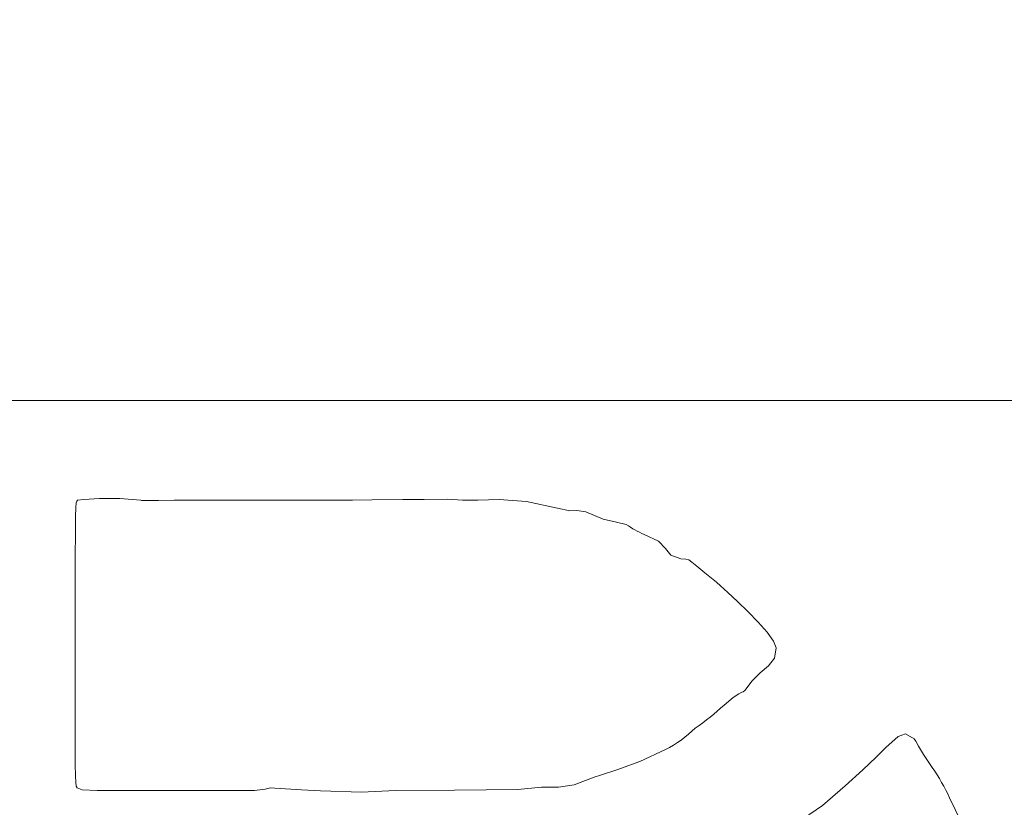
# Model space of a CAD drawing. Header units: millimetres. Extents: x -285 to 176, y -252 to 158.
# Tile 236 of 256: x 13.03 to 22.09, y 64.42 to 71.66. Entities that reach past the tile are written whole.
import ezdxf

# ---------------------------------------------------------------- set-up
doc = ezdxf.new("R2010")
doc.units = ezdxf.units.MM
doc.header["$MEASUREMENT"] = 0
doc.layers.add('Layer 1', color=7, linetype='Continuous')

msp = doc.modelspace()

# ---------------------------------------------------------------- linework, layer by layer
at = {"layer": 'Layer 1', "color": 1, "lineweight": 9}
msp.add_open_spline([(25.7509, 82.7633), (25.7509, 82.7633), (27.8852, 84.8976), (27.8852, 84.8976), (27.8852, 84.8976), (27.8852, 84.8976), (34.9583, 77.8244), (34.9583, 77.8244), (34.9583, 77.8244), (34.9583, 77.8244), (32.824, 75.6936), (32.824, 75.6936), (32.824, 75.6936), (32.824, 75.6936), (42.1833, 66.3344), (42.1833, 66.3344), (42.1833, 66.3344), (42.1833, 66.3344), (44.2505, 68.4017), (44.2505, 68.4017), (44.2505, 68.4017), (44.2505, 68.4017), (51.3202, 61.3285), (51.3202, 61.3285), (51.3202, 61.3285), (51.3202, 61.3285), (49.2529, 59.2613), (49.2529, 59.2613), (49.2529, 59.2613), (49.2529, 59.2613), (57.4973, 51.0203), (57.4973, 51.0203), (57.4973, 51.0203), (57.4973, 51.0203), (49.2918, 42.8147), (49.2918, 42.8147), (49.2918, 42.8147), (49.2918, 42.8147), (51.3202, 40.7828), (51.3202, 40.7828), (51.3202, 40.7828), (51.3202, 40.7828), (44.2505, 33.7096), (44.2505, 33.7096), (44.2505, 33.7096), (44.2505, 33.7096), (42.2185, 35.7416), (42.2185, 35.7416), (42.2185, 35.7416), (42.2185, 35.7416), (32.8593, 26.3824), (32.8593, 26.3824), (32.8593, 26.3824), (32.8593, 26.3824), (34.9583, 24.2869), (34.9583, 24.2869), (34.9583, 24.2869), (34.9583, 24.2869), (27.8852, 17.2137), (27.8852, 17.2137), (27.8852, 17.2137), (27.8852, 17.2137), (25.7897, 19.3127), (25.7897, 19.3127), (25.7897, 19.3127), (25.7897, 19.3127), (24.308, 17.831), (24.308, 17.831), (24.308, 17.831), (24.308, 17.831), (22.5017, 16.5505), (22.5017, 16.5505), (22.5017, 16.5505), (22.5017, 16.5505), (-21.5072, 16.5505), (-21.5072, 16.5505), (-21.5072, 16.5505), (-21.5072, 16.5505), (-21.8036, 16.5505), (-21.8036, 16.5505), (-21.8036, 16.5505), (-21.8036, 16.5505), (-51.2041, 16.5505), (-51.2041, 16.5505), (-51.2041, 16.5505), (-51.2041, 16.5505), (-51.2041, 27.7088), (-51.2041, 27.7088), (-51.2041, 27.7088), (-51.2041, 27.7088), (-54.0933, 27.7088), (-54.0933, 27.7088), (-54.0933, 27.7088), (-54.0933, 27.7088), (-54.0933, 43.0088), (-54.0933, 43.0088), (-54.0933, 43.0088), (-54.0933, 43.0088), (-51.2041, 43.0088), (-51.2041, 43.0088), (-51.2041, 43.0088), (-51.2041, 43.0088), (-51.2041, 59.0919), (-51.2041, 59.0919), (-51.2041, 59.0919), (-51.2041, 59.0919), (-54.0933, 59.0919), (-54.0933, 59.0919), (-54.0933, 59.0919), (-54.0933, 59.0919), (-54.0933, 74.3919), (-54.0933, 74.3919), (-54.0933, 74.3919), (-54.0933, 74.3919), (-51.2039, 74.3919), (-51.2039, 74.3919), (-51.2039, 74.3919), (-51.2039, 74.3919), (-51.2039, 85.5502), (-51.2039, 85.5502), (-51.2039, 85.5502), (-51.2039, 85.5502), (-21.5355, 85.5502), (-21.5355, 85.5502), (-21.5355, 85.5502), (-21.5355, 85.5502), (22.5017, 85.5502), (22.5017, 85.5502), (22.5017, 85.5502), (22.5017, 85.5502), (24.2127, 84.305), (24.2127, 84.305), (24.2127, 84.305), (24.2127, 84.305), (25.7509, 82.7633), (25.7509, 82.7633)], degree=3, knots=[0, 0, 0, 0, 0.028571, 0.028571, 0.028571, 0.028571, 0.057143, 0.057143, 0.057143, 0.057143, 0.085714, 0.085714, 0.085714, 0.085714, 0.114286, 0.114286, 0.114286, 0.114286, 0.142857, 0.142857, 0.142857, 0.142857, 0.171429, 0.171429, 0.171429, 0.171429, 0.2, 0.2, 0.2, 0.2, 0.228571, 0.228571, 0.228571, 0.228571, 0.257143, 0.257143, 0.257143, 0.257143, 0.285714, 0.285714, 0.285714, 0.285714, 0.314286, 0.314286, 0.314286, 0.314286, 0.342857, 0.342857, 0.342857, 0.342857, 0.371429, 0.371429, 0.371429, 0.371429, 0.4, 0.4, 0.4, 0.4, 0.428571, 0.428571, 0.428571, 0.428571, 0.457143, 0.457143, 0.457143, 0.457143, 0.485714, 0.485714, 0.485714, 0.485714, 0.514286, 0.514286, 0.514286, 0.514286, 0.542857, 0.542857, 0.542857, 0.542857, 0.571429, 0.571429, 0.571429, 0.571429, 0.6, 0.6, 0.6, 0.6, 0.628571, 0.628571, 0.628571, 0.628571, 0.657143, 0.657143, 0.657143, 0.657143, 0.685714, 0.685714, 0.685714, 0.685714, 0.714286, 0.714286, 0.714286, 0.714286, 0.742857, 0.742857, 0.742857, 0.742857, 0.771429, 0.771429, 0.771429, 0.771429, 0.8, 0.8, 0.8, 0.8, 0.828571, 0.828571, 0.828571, 0.828571, 0.857143, 0.857143, 0.857143, 0.857143, 0.885714, 0.885714, 0.885714, 0.885714, 0.914286, 0.914286, 0.914286, 0.914286, 0.942857, 0.942857, 0.942857, 0.942857, 1, 1, 1, 1], dxfattribs=at)
at = {"layer": 'Layer 1', "color": 3, "lineweight": 9}
for points, knots in [([(3.8364, 68.1618), (3.8364, 68.1618), (3.72, 68.1636), (3.72, 68.1636), (3.72, 68.1636), (3.72, 68.1636), (3.6248, 68.1631), (3.6248, 68.1631), (3.6248, 68.1631), (3.6248, 68.1631), (3.5507, 68.1514), (3.5507, 68.1514), (3.5507, 68.1514), (3.5507, 68.1514), (3.4977, 68.1195), (3.4977, 68.1195), (3.4977, 68.1195), (3.4977, 68.1195), (3.4659, 68.0983), (3.4659, 68.0983), (3.4659, 68.0983), (3.4659, 68.0983), (3.4685, 67.0839), (3.4685, 67.0839), (3.4685, 67.0839), (3.4685, 67.0839), (3.4711, 66.1348), (3.4711, 66.1348), (3.4711, 66.1348), (3.4711, 66.1348), (3.4735, 65.251), (3.4735, 65.251), (3.4735, 65.251), (3.4735, 65.251), (3.4759, 64.4325), (3.4759, 64.4325), (3.4759, 64.4325), (3.4759, 64.4325), (3.4782, 63.6794), (3.4782, 63.6794), (3.4782, 63.6794), (3.4782, 63.6794), (3.4804, 62.9917), (3.4804, 62.9917), (3.4804, 62.9917), (3.4804, 62.9917), (3.4825, 62.3693), (3.4825, 62.3693), (3.4825, 62.3693), (3.4825, 62.3693), (3.4845, 61.8122), (3.4845, 61.8122), (3.4845, 61.8122), (3.4845, 61.8122), (3.4864, 61.3205), (3.4864, 61.3205), (3.4864, 61.3205), (3.4864, 61.3205), (3.4883, 60.8942), (3.4883, 60.8942), (3.4883, 60.8942), (3.4883, 60.8942), (3.4901, 60.5333), (3.4901, 60.5333), (3.4901, 60.5333), (3.4901, 60.5333), (3.4918, 60.2377), (3.4918, 60.2377), (3.4918, 60.2377), (3.4918, 60.2377), (3.4934, 60.0075), (3.4934, 60.0075), (3.4934, 60.0075), (3.4934, 60.0075), (3.4949, 59.8427), (3.4949, 59.8427), (3.4949, 59.8427), (3.4949, 59.8427), (3.4964, 59.7433), (3.4964, 59.7433), (3.4964, 59.7433), (3.4964, 59.7433), (3.4977, 59.7092), (3.4977, 59.7092), (3.4977, 59.7092), (3.4977, 59.7092), (3.5295, 59.6775), (3.5295, 59.6775), (3.5295, 59.6775), (3.5295, 59.6775), (14.1022, 59.6775), (14.1022, 59.6775), (14.1022, 59.6775), (14.1022, 59.6775), (14.1538, 59.6843), (14.1538, 59.6843), (14.1538, 59.6843), (14.1538, 59.6843), (14.2216, 59.69), (14.2216, 59.69), (14.2216, 59.69), (14.2216, 59.69), (14.3283, 59.6948), (14.3283, 59.6948), (14.3283, 59.6948), (14.3283, 59.6948), (14.4963, 59.6988), (14.4963, 59.6988), (14.4963, 59.6988), (14.4963, 59.6988), (14.6104, 59.7005), (14.6104, 59.7005), (14.6104, 59.7005), (14.6104, 59.7005), (14.7483, 59.7021), (14.7483, 59.7021), (14.7483, 59.7021), (14.7483, 59.7021), (14.9128, 59.7034), (14.9128, 59.7034), (14.9128, 59.7034), (14.9128, 59.7034), (15.1068, 59.7046), (15.1068, 59.7046), (15.1068, 59.7046), (15.1068, 59.7046), (15.333, 59.7056), (15.333, 59.7056), (15.333, 59.7056), (15.333, 59.7056), (15.5943, 59.7065), (15.5943, 59.7065), (15.5943, 59.7065), (15.5943, 59.7065), (15.8935, 59.7073), (15.8935, 59.7073), (15.8935, 59.7073), (15.8935, 59.7073), (16.2334, 59.7079), (16.2334, 59.7079), (16.2334, 59.7079), (16.2334, 59.7079), (16.6169, 59.7084), (16.6169, 59.7084), (16.6169, 59.7084), (16.6169, 59.7084), (17.0468, 59.7089), (17.0468, 59.7089), (17.0468, 59.7089), (17.0468, 59.7089), (17.5258, 59.7092), (17.5258, 59.7092), (17.5258, 59.7092), (17.5258, 59.7092), (18.0568, 59.7094), (18.0568, 59.7094), (18.0568, 59.7094), (18.0568, 59.7094), (18.6426, 59.7096), (18.6426, 59.7096), (18.6426, 59.7096), (18.6426, 59.7096), (19.2861, 59.7097), (19.2861, 59.7097), (19.2861, 59.7097), (19.2861, 59.7097), (19.9901, 59.7097), (19.9901, 59.7097), (19.9901, 59.7097), (19.9901, 59.7097), (20.7573, 59.7097), (20.7573, 59.7097), (20.7573, 59.7097), (20.7573, 59.7097), (21.5906, 59.7097), (21.5906, 59.7097), (21.5906, 59.7097), (21.5906, 59.7097), (22.4929, 59.7096), (22.4929, 59.7096), (22.4929, 59.7096), (22.4929, 59.7096), (23.4668, 59.7095), (23.4668, 59.7095), (23.4668, 59.7095), (23.4668, 59.7095), (24.5154, 59.7095), (24.5154, 59.7095), (24.5154, 59.7095), (24.5154, 59.7095), (25.6413, 59.7094), (25.6413, 59.7094), (25.6413, 59.7094), (25.6413, 59.7094), (26.8474, 59.7093), (26.8474, 59.7093), (26.8474, 59.7093), (26.8474, 59.7093), (28.1366, 59.7092), (28.1366, 59.7092), (28.1366, 59.7092), (28.1366, 59.7092), (29.5115, 59.7092), (29.5115, 59.7092), (29.5115, 59.7092), (29.5115, 59.7092), (29.8546, 59.7103), (29.8546, 59.7103), (29.8546, 59.7103), (29.8546, 59.7103), (30.2528, 59.7175), (30.2528, 59.7175), (30.2528, 59.7175), (30.2528, 59.7175), (30.7007, 59.7364), (30.7007, 59.7364), (30.7007, 59.7364), (30.7007, 59.7364), (31.1925, 59.7727), (31.1925, 59.7727), (31.1925, 59.7727), (31.1925, 59.7727), (31.7227, 59.8322), (31.7227, 59.8322), (31.7227, 59.8322), (31.7227, 59.8322), (32.2857, 59.9206), (32.2857, 59.9206), (32.2857, 59.9206), (32.2857, 59.9206), (32.8758, 60.0435), (32.8758, 60.0435), (32.8758, 60.0435), (32.8758, 60.0435), (33.4873, 60.2067), (33.4873, 60.2067), (33.4873, 60.2067), (33.4873, 60.2067), (33.7741, 60.2997), (33.7741, 60.2997), (33.7741, 60.2997), (33.7741, 60.2997), (34.1084, 60.4215), (34.1084, 60.4215), (34.1084, 60.4215), (34.1084, 60.4215), (34.4786, 60.5705), (34.4786, 60.5705), (34.4786, 60.5705), (34.4786, 60.5705), (34.8733, 60.7451), (34.8733, 60.7451), (34.8733, 60.7451), (34.8733, 60.7451), (35.6905, 61.1646), (35.6905, 61.1646), (35.6905, 61.1646), (35.6905, 61.1646), (36.4683, 61.6671), (36.4683, 61.6671), (36.4683, 61.6671), (36.8846, 61.9877), (37.2772, 62.3379), (37.6431, 62.7149), (37.6431, 62.7149), (37.6431, 62.7149), (37.9879, 63.0909), (37.9879, 63.0909), (37.9879, 63.0909), (37.9879, 63.0909), (38.2979, 63.4795), (38.2979, 63.4795), (38.2979, 63.4795), (38.2979, 63.4795), (38.4229, 63.6544), (38.4229, 63.6544), (38.4229, 63.6544), (38.4229, 63.6544), (38.5187, 63.8033), (38.5187, 63.8033), (38.5187, 63.8033), (38.5187, 63.8033), (38.5785, 63.9167), (38.5785, 63.9167), (38.5785, 63.9167), (38.5785, 63.9167), (38.5955, 63.9849), (38.5955, 63.9849), (38.5955, 63.9849), (38.5955, 63.9849), (38.5715, 64.0229), (38.5715, 64.0229), (38.5715, 64.0229), (38.5715, 64.0229), (38.5107, 64.1061), (38.5107, 64.1061), (38.5107, 64.1061), (38.5107, 64.1061), (38.4219, 64.2236), (38.4219, 64.2236), (38.4219, 64.2236), (38.4219, 64.2236), (38.3138, 64.3646), (38.3138, 64.3646), (38.3138, 64.3646), (38.3138, 64.3646), (38.0752, 64.674), (38.0752, 64.674), (38.0752, 64.674), (38.0752, 64.674), (37.8653, 64.948), (37.8653, 64.948), (37.8653, 64.948), (37.8653, 64.948), (37.8448, 64.971), (37.8448, 64.971), (37.8448, 64.971), (37.8448, 64.971), (37.7911, 65.0305), (37.7911, 65.0305), (37.7911, 65.0305), (37.7911, 65.0305), (37.708, 65.1198), (37.708, 65.1198), (37.708, 65.1198), (37.708, 65.1198), (37.5994, 65.2324), (37.5994, 65.2324), (37.5994, 65.2324), (37.5994, 65.2324), (37.3211, 65.5011), (37.3211, 65.5011), (37.3211, 65.5011), (37.3211, 65.5011), (36.9869, 65.7841), (36.9869, 65.7841), (36.9869, 65.7841), (36.9869, 65.7841), (36.9702, 65.8039), (36.9702, 65.8039), (36.9702, 65.8039), (36.9702, 65.8039), (36.9209, 65.8579), (36.9209, 65.8579), (36.9209, 65.8579), (36.9209, 65.8579), (36.821, 65.95), (36.821, 65.95), (36.821, 65.95), (36.821, 65.95), (36.6522, 66.0839), (36.6522, 66.0839), (36.6522, 66.0839), (36.6522, 66.0839), (36.5363, 66.1678), (36.5363, 66.1678), (36.5363, 66.1678), (36.5363, 66.1678), (36.3963, 66.2635), (36.3963, 66.2635), (36.3963, 66.2635), (36.3963, 66.2635), (36.2299, 66.3716), (36.2299, 66.3716), (36.2299, 66.3716), (36.2299, 66.3716), (36.0349, 66.4925), (36.0349, 66.4925), (36.0349, 66.4925), (36.0349, 66.4925), (35.809, 66.6267), (35.809, 66.6267), (35.809, 66.6267), (35.809, 66.6267), (35.55, 66.7747), (35.55, 66.7747), (35.55, 66.7747), (35.55, 66.7747), (35.2555, 66.937), (35.2555, 66.937), (35.2555, 66.937), (35.2555, 66.937), (34.9232, 67.114), (34.9232, 67.114), (34.9232, 67.114), (34.9232, 67.114), (34.6914, 67.2236), (34.6914, 67.2236), (34.6914, 67.2236), (34.6914, 67.2236), (34.389, 67.3462), (34.389, 67.3462), (34.389, 67.3462), (34.389, 67.3462), (34.0379, 67.4745), (34.0379, 67.4745), (34.0379, 67.4745), (34.0379, 67.4745), (33.6602, 67.6009), (33.6602, 67.6009), (33.6602, 67.6009), (33.6602, 67.6009), (33.2779, 67.718), (33.2779, 67.718), (33.2779, 67.718), (33.2779, 67.718), (32.913, 67.8185), (32.913, 67.8185), (32.913, 67.8185), (32.913, 67.8185), (32.5874, 67.8948), (32.5874, 67.8948), (32.5874, 67.8948), (32.5874, 67.8948), (32.3231, 67.9395), (32.3231, 67.9395), (32.3231, 67.9395), (32.3231, 67.9395), (32.1374, 67.9636), (32.1374, 67.9636), (32.1374, 67.9636), (32.1374, 67.9636), (31.9853, 67.9866), (31.9853, 67.9866), (31.9853, 67.9866), (31.9853, 67.9866), (31.8592, 68.0085), (31.8592, 68.0085), (31.8592, 68.0085), (31.8592, 68.0085), (31.7517, 68.0293), (31.7517, 68.0293), (31.7517, 68.0293), (31.7517, 68.0293), (31.5618, 68.0672), (31.5618, 68.0672), (31.5618, 68.0672), (31.5618, 68.0672), (31.3552, 68.0996), (31.3552, 68.0996), (31.3552, 68.0996), (31.3552, 68.0996), (31.2268, 68.1136), (31.2268, 68.1136), (31.2268, 68.1136), (31.2268, 68.1136), (31.0714, 68.1259), (31.0714, 68.1259), (31.0714, 68.1259), (31.0714, 68.1259), (30.8816, 68.1365), (30.8816, 68.1365), (30.8816, 68.1365), (30.8816, 68.1365), (30.6499, 68.1454), (30.6499, 68.1454), (30.6499, 68.1454), (30.6499, 68.1454), (30.3686, 68.1525), (30.3686, 68.1525), (30.3686, 68.1525), (30.3686, 68.1525), (30.0301, 68.1576), (30.0301, 68.1576), (30.0301, 68.1576), (30.0301, 68.1576), (29.6271, 68.1607), (29.6271, 68.1607), (29.6271, 68.1607), (29.6271, 68.1607), (29.1517, 68.1618), (29.1517, 68.1618), (29.1517, 68.1618), (29.1517, 68.1618), (3.8364, 68.1618), (3.8364, 68.1618)], [0, 0, 0, 0, 0.008333, 0.008333, 0.008333, 0.008333, 0.016667, 0.016667, 0.016667, 0.016667, 0.025, 0.025, 0.025, 0.025, 0.033333, 0.033333, 0.033333, 0.033333, 0.041667, 0.041667, 0.041667, 0.041667, 0.05, 0.05, 0.05, 0.05, 0.058333, 0.058333, 0.058333, 0.058333, 0.066667, 0.066667, 0.066667, 0.066667, 0.075, 0.075, 0.075, 0.075, 0.083333, 0.083333, 0.083333, 0.083333, 0.091667, 0.091667, 0.091667, 0.091667, 0.1, 0.1, 0.1, 0.1, 0.108333, 0.108333, 0.108333, 0.108333, 0.116667, 0.116667, 0.116667, 0.116667, 0.125, 0.125, 0.125, 0.125, 0.133333, 0.133333, 0.133333, 0.133333, 0.141667, 0.141667, 0.141667, 0.141667, 0.15, 0.15, 0.15, 0.15, 0.158333, 0.158333, 0.158333, 0.158333, 0.166667, 0.166667, 0.166667, 0.166667, 0.175, 0.175, 0.175, 0.175, 0.183333, 0.183333, 0.183333, 0.183333, 0.191667, 0.191667, 0.191667, 0.191667, 0.2, 0.2, 0.2, 0.2, 0.208333, 0.208333, 0.208333, 0.208333, 0.216667, 0.216667, 0.216667, 0.216667, 0.225, 0.225, 0.225, 0.225, 0.233333, 0.233333, 0.233333, 0.233333, 0.241667, 0.241667, 0.241667, 0.241667, 0.25, 0.25, 0.25, 0.25, 0.258333, 0.258333, 0.258333, 0.258333, 0.266667, 0.266667, 0.266667, 0.266667, 0.275, 0.275, 0.275, 0.275, 0.283333, 0.283333, 0.283333, 0.283333, 0.291667, 0.291667, 0.291667, 0.291667, 0.3, 0.3, 0.3, 0.3, 0.308333, 0.308333, 0.308333, 0.308333, 0.316667, 0.316667, 0.316667, 0.316667, 0.325, 0.325, 0.325, 0.325, 0.333333, 0.333333, 0.333333, 0.333333, 0.341667, 0.341667, 0.341667, 0.341667, 0.35, 0.35, 0.35, 0.35, 0.358333, 0.358333, 0.358333, 0.358333, 0.366667, 0.366667, 0.366667, 0.366667, 0.375, 0.375, 0.375, 0.375, 0.383333, 0.383333, 0.383333, 0.383333, 0.391667, 0.391667, 0.391667, 0.391667, 0.4, 0.4, 0.4, 0.4, 0.408333, 0.408333, 0.408333, 0.408333, 0.416667, 0.416667, 0.416667, 0.416667, 0.425, 0.425, 0.425, 0.425, 0.433333, 0.433333, 0.433333, 0.433333, 0.441667, 0.441667, 0.441667, 0.441667, 0.45, 0.45, 0.45, 0.45, 0.458333, 0.458333, 0.458333, 0.458333, 0.466667, 0.466667, 0.466667, 0.466667, 0.475, 0.475, 0.475, 0.475, 0.483333, 0.483333, 0.483333, 0.483333, 0.491667, 0.491667, 0.491667, 0.491667, 0.5, 0.5, 0.5, 0.5, 0.508333, 0.508333, 0.508333, 0.508333, 0.516667, 0.516667, 0.516667, 0.516667, 0.525, 0.525, 0.525, 0.525, 0.533333, 0.533333, 0.533333, 0.533333, 0.541667, 0.541667, 0.541667, 0.541667, 0.55, 0.55, 0.55, 0.55, 0.558333, 0.558333, 0.558333, 0.558333, 0.566667, 0.566667, 0.566667, 0.566667, 0.575, 0.575, 0.575, 0.575, 0.583333, 0.583333, 0.583333, 0.583333, 0.591667, 0.591667, 0.591667, 0.591667, 0.6, 0.6, 0.6, 0.6, 0.608333, 0.608333, 0.608333, 0.608333, 0.616667, 0.616667, 0.616667, 0.616667, 0.625, 0.625, 0.625, 0.625, 0.633333, 0.633333, 0.633333, 0.633333, 0.641667, 0.641667, 0.641667, 0.641667, 0.65, 0.65, 0.65, 0.65, 0.658333, 0.658333, 0.658333, 0.658333, 0.666667, 0.666667, 0.666667, 0.666667, 0.675, 0.675, 0.675, 0.675, 0.683333, 0.683333, 0.683333, 0.683333, 0.691667, 0.691667, 0.691667, 0.691667, 0.7, 0.7, 0.7, 0.7, 0.708333, 0.708333, 0.708333, 0.708333, 0.716667, 0.716667, 0.716667, 0.716667, 0.725, 0.725, 0.725, 0.725, 0.733333, 0.733333, 0.733333, 0.733333, 0.741667, 0.741667, 0.741667, 0.741667, 0.75, 0.75, 0.75, 0.75, 0.758333, 0.758333, 0.758333, 0.758333, 0.766667, 0.766667, 0.766667, 0.766667, 0.775, 0.775, 0.775, 0.775, 0.783333, 0.783333, 0.783333, 0.783333, 0.791667, 0.791667, 0.791667, 0.791667, 0.8, 0.8, 0.8, 0.8, 0.808333, 0.808333, 0.808333, 0.808333, 0.816667, 0.816667, 0.816667, 0.816667, 0.825, 0.825, 0.825, 0.825, 0.833333, 0.833333, 0.833333, 0.833333, 0.841667, 0.841667, 0.841667, 0.841667, 0.85, 0.85, 0.85, 0.85, 0.858333, 0.858333, 0.858333, 0.858333, 0.866667, 0.866667, 0.866667, 0.866667, 0.875, 0.875, 0.875, 0.875, 0.883333, 0.883333, 0.883333, 0.883333, 0.891667, 0.891667, 0.891667, 0.891667, 0.9, 0.9, 0.9, 0.9, 0.908333, 0.908333, 0.908333, 0.908333, 0.916667, 0.916667, 0.916667, 0.916667, 0.925, 0.925, 0.925, 0.925, 0.933333, 0.933333, 0.933333, 0.933333, 0.941667, 0.941667, 0.941667, 0.941667, 0.95, 0.95, 0.95, 0.95, 0.958333, 0.958333, 0.958333, 0.958333, 0.966667, 0.966667, 0.966667, 0.966667, 0.975, 0.975, 0.975, 0.975, 0.983333, 0.983333, 0.983333, 0.983333, 1, 1, 1, 1]), ([(17.6158, 64.5846), (17.6158, 64.5846), (17.0347, 64.5767), (17.0347, 64.5767), (17.0347, 64.5767), (17.0347, 64.5767), (16.4905, 64.574), (16.4905, 64.574), (16.4905, 64.574), (16.4905, 64.574), (16.1783, 64.5591), (16.1783, 64.5591), (16.1783, 64.5591), (16.1783, 64.5591), (15.8004, 64.5705), (15.8004, 64.5705), (15.8004, 64.5705), (15.8004, 64.5705), (15.6253, 64.5804), (15.6253, 64.5804), (15.6253, 64.5804), (15.6253, 64.5804), (15.4799, 64.5899), (15.4799, 64.5899), (15.4799, 64.5899), (15.4799, 64.5899), (15.3799, 64.5968), (15.3799, 64.5968), (15.3799, 64.5968), (15.3799, 64.5968), (15.3404, 64.5987), (15.3404, 64.5987), (15.3404, 64.5987), (15.277, 64.5826), (15.2118, 64.5743), (15.1463, 64.574), (15.1463, 64.574), (15.1463, 64.574), (14.9206, 64.574), (14.9206, 64.574), (14.9206, 64.574), (14.9206, 64.574), (14.8835, 64.574), (14.8835, 64.574), (14.8835, 64.574), (14.8835, 64.574), (14.8434, 64.574), (14.8434, 64.574), (14.8434, 64.574), (14.8434, 64.574), (14.7986, 64.574), (14.7986, 64.574), (14.7986, 64.574), (14.7986, 64.574), (14.7247, 64.574), (14.7247, 64.574), (14.7247, 64.574), (14.7247, 64.574), (14.6121, 64.574), (14.6121, 64.574), (14.6121, 64.574), (14.6121, 64.574), (14.4514, 64.574), (14.4514, 64.574), (14.4514, 64.574), (14.4514, 64.574), (14.2075, 64.5738), (14.2075, 64.5738), (14.2075, 64.5738), (14.2075, 64.5738), (14.0119, 64.5734), (14.0119, 64.5734), (14.0119, 64.5734), (14.0119, 64.5734), (13.8594, 64.5735), (13.8594, 64.5735), (13.8594, 64.5735), (13.8594, 64.5735), (13.745, 64.5745), (13.745, 64.5745), (13.745, 64.5745), (13.745, 64.5745), (13.609, 64.5815), (13.609, 64.5815), (13.609, 64.5815), (13.609, 64.5815), (13.5624, 64.5987), (13.5624, 64.5987), (13.5624, 64.5987), (13.5624, 64.5987), (13.5546, 64.6153), (13.5546, 64.6153), (13.5546, 64.6153), (13.5546, 64.6153), (13.5492, 64.6476), (13.5492, 64.6476), (13.5492, 64.6476), (13.5492, 64.6476), (13.546, 64.7097), (13.546, 64.7097), (13.546, 64.7097), (13.546, 64.7097), (13.5443, 64.8153), (13.5443, 64.8153), (13.5443, 64.8153), (13.5443, 64.8153), (13.5438, 64.9782), (13.5438, 64.9782), (13.5438, 64.9782), (13.5438, 64.9782), (13.544, 65.2124), (13.544, 65.2124), (13.544, 65.2124), (13.544, 65.2124), (13.5445, 65.5317), (13.5445, 65.5317), (13.5445, 65.5317), (13.5445, 65.5317), (13.5447, 65.9499), (13.5447, 65.9499), (13.5447, 65.9499), (13.5447, 65.9499), (13.5447, 66.1879), (13.5447, 66.1879), (13.5447, 66.1879), (13.5447, 66.1879), (13.5448, 66.3942), (13.5448, 66.3942), (13.5448, 66.3942), (13.5448, 66.3942), (13.5449, 66.571), (13.5449, 66.571), (13.5449, 66.571), (13.5449, 66.571), (13.5451, 66.7207), (13.5451, 66.7207), (13.5451, 66.7207), (13.5451, 66.7207), (13.5459, 66.948), (13.5459, 66.948), (13.5459, 66.948), (13.5459, 66.948), (13.5474, 67.0946), (13.5474, 67.0946), (13.5474, 67.0946), (13.5474, 67.0946), (13.5499, 67.1791), (13.5499, 67.1791), (13.5499, 67.1791), (13.5499, 67.1791), (13.5537, 67.2199), (13.5537, 67.2199), (13.5537, 67.2199), (13.5537, 67.2199), (13.5589, 67.2355), (13.5589, 67.2355), (13.5589, 67.2355), (13.5589, 67.2355), (13.5659, 67.2446), (13.5659, 67.2446), (13.5659, 67.2446), (13.5659, 67.2446), (13.6246, 67.251), (13.6246, 67.251), (13.6246, 67.251), (13.6246, 67.251), (13.7683, 67.2591), (13.7683, 67.2591), (13.7683, 67.2591), (13.7683, 67.2591), (13.9564, 67.2599), (13.9564, 67.2599), (13.9564, 67.2599), (13.9564, 67.2599), (14.148, 67.2446), (14.148, 67.2446), (14.148, 67.2446), (14.148, 67.2446), (14.1541, 67.2435), (14.1541, 67.2435), (14.1541, 67.2435), (14.1541, 67.2435), (14.1739, 67.2431), (14.1739, 67.2431), (14.1739, 67.2431), (14.1739, 67.2431), (14.2213, 67.243), (14.2213, 67.243), (14.2213, 67.243), (14.2213, 67.243), (14.3103, 67.2432), (14.3103, 67.2432), (14.3103, 67.2432), (14.3103, 67.2432), (14.4548, 67.2436), (14.4548, 67.2436), (14.4548, 67.2436), (14.4548, 67.2436), (14.6689, 67.2441), (14.6689, 67.2441), (14.6689, 67.2441), (14.6689, 67.2441), (14.9665, 67.2444), (14.9665, 67.2444), (14.9665, 67.2444), (14.9665, 67.2444), (15.3615, 67.2446), (15.3615, 67.2446), (15.3615, 67.2446), (15.3615, 67.2446), (15.6411, 67.2448), (15.6411, 67.2448), (15.6411, 67.2448), (15.6411, 67.2448), (15.8849, 67.2454), (15.8849, 67.2454), (15.8849, 67.2454), (15.8849, 67.2454), (16.0957, 67.2464), (16.0957, 67.2464), (16.0957, 67.2464), (16.0957, 67.2464), (16.2764, 67.2475), (16.2764, 67.2475), (16.2764, 67.2475), (16.2764, 67.2475), (16.5584, 67.2501), (16.5584, 67.2501), (16.5584, 67.2501), (16.5584, 67.2501), (16.7533, 67.2525), (16.7533, 67.2525), (16.7533, 67.2525), (16.7533, 67.2525), (16.9709, 67.2535), (16.9709, 67.2535), (16.9709, 67.2535), (16.9709, 67.2535), (17.1078, 67.2446), (17.1078, 67.2446), (17.1078, 67.2446), (17.1078, 67.2446), (17.247, 67.2449), (17.247, 67.2449), (17.247, 67.2449), (17.247, 67.2449), (17.4461, 67.2499), (17.4461, 67.2499), (17.4461, 67.2499), (17.4461, 67.2499), (17.6947, 67.2337), (17.6947, 67.2337), (17.6947, 67.2337), (17.6947, 67.2337), (17.9827, 67.1705), (17.9827, 67.1705), (17.9827, 67.1705), (17.9827, 67.1705), (18.0944, 67.1471), (18.0944, 67.1471), (18.0944, 67.1471), (18.0944, 67.1471), (18.1596, 67.1502), (18.1596, 67.1502), (18.1596, 67.1502), (18.1596, 67.1502), (18.2412, 67.1387), (18.2412, 67.1387), (18.2412, 67.1387), (18.2412, 67.1387), (18.4025, 67.0717), (18.4025, 67.0717), (18.4025, 67.0717), (18.4025, 67.0717), (18.5229, 67.043), (18.5229, 67.043), (18.5229, 67.043), (18.5229, 67.043), (18.6141, 67.0223), (18.6141, 67.0223), (18.6141, 67.0223), (18.6651, 66.9845), (18.7209, 66.9537), (18.78, 66.9306), (18.78, 66.9306), (18.78, 66.9306), (18.9098, 66.8675), (18.9098, 66.8675), (18.9098, 66.8675), (18.9098, 66.8675), (18.974, 66.7992), (18.974, 66.7992), (18.974, 66.7992), (18.974, 66.7992), (19.0251, 66.7401), (19.0251, 66.7401), (19.0251, 66.7401), (19.0251, 66.7401), (19.1151, 66.7048), (19.1151, 66.7048), (19.1151, 66.7048), (19.1151, 66.7048), (19.161, 66.7029), (19.161, 66.7029), (19.161, 66.7029), (19.161, 66.7029), (19.1906, 66.6951), (19.1906, 66.6951), (19.1906, 66.6951), (19.1906, 66.6951), (19.2182, 66.6755), (19.2182, 66.6755), (19.2182, 66.6755), (19.2182, 66.6755), (19.2645, 66.6383), (19.2645, 66.6383), (19.2645, 66.6383), (19.2645, 66.6383), (19.337, 66.5782), (19.337, 66.5782), (19.337, 66.5782), (19.337, 66.5782), (19.4432, 66.4896), (19.4432, 66.4896), (19.4432, 66.4896), (19.4432, 66.4896), (19.4806, 66.4569), (19.4806, 66.4569), (19.4806, 66.4569), (19.4806, 66.4569), (19.5486, 66.3959), (19.5486, 66.3959), (19.5486, 66.3959), (19.5486, 66.3959), (19.6363, 66.3146), (19.6363, 66.3146), (19.6363, 66.3146), (19.6363, 66.3146), (19.7329, 66.2211), (19.7329, 66.2211), (19.7329, 66.2211), (19.7329, 66.2211), (19.8278, 66.1234), (19.8278, 66.1234), (19.8278, 66.1234), (19.8278, 66.1234), (19.91, 66.0297), (19.91, 66.0297), (19.91, 66.0297), (19.91, 66.0297), (19.9689, 65.948), (19.9689, 65.948), (19.9689, 65.948), (19.9689, 65.948), (19.9935, 65.8864), (19.9935, 65.8864), (19.9935, 65.8864), (19.9935, 65.8864), (19.9777, 65.7913), (19.9777, 65.7913), (19.9777, 65.7913), (19.9777, 65.7913), (19.9221, 65.7214), (19.9221, 65.7214), (19.9221, 65.7214), (19.9221, 65.7214), (19.8467, 65.6582), (19.8467, 65.6582), (19.8467, 65.6582), (19.8467, 65.6582), (19.7713, 65.583), (19.7713, 65.583), (19.7713, 65.583), (19.7713, 65.583), (19.7048, 65.4947), (19.7048, 65.4947), (19.7048, 65.4947), (19.7048, 65.4947), (19.6888, 65.4824), (19.6888, 65.4824), (19.6888, 65.4824), (19.6888, 65.4824), (19.6768, 65.4794), (19.6768, 65.4794), (19.6768, 65.4794), (19.6768, 65.4794), (19.6497, 65.4649), (19.6497, 65.4649), (19.6497, 65.4649), (19.6497, 65.4649), (19.5985, 65.4287), (19.5985, 65.4287), (19.5985, 65.4287), (19.5985, 65.4287), (19.5137, 65.3607), (19.5137, 65.3607), (19.5137, 65.3607), (19.4307, 65.284), (19.3423, 65.2132), (19.2491, 65.1491), (19.2491, 65.1491), (19.1688, 65.0688), (19.0758, 65.0021), (18.974, 64.9515), (18.974, 64.9515), (18.974, 64.9515), (18.7381, 64.8424), (18.7381, 64.8424), (18.7381, 64.8424), (18.7381, 64.8424), (18.5282, 64.7637), (18.5282, 64.7637), (18.5282, 64.7637), (18.5282, 64.7637), (18.3772, 64.7154), (18.3772, 64.7154), (18.3772, 64.7154), (18.3772, 64.7154), (18.3178, 64.6975), (18.3178, 64.6975), (18.3178, 64.6975), (18.3178, 64.6975), (18.1343, 64.6263), (18.1343, 64.6263), (18.1343, 64.6263), (18.1343, 64.6263), (17.9894, 64.6067), (17.9894, 64.6067), (17.9894, 64.6067), (17.9894, 64.6067), (17.8332, 64.6043), (17.8332, 64.6043), (17.8332, 64.6043), (17.8332, 64.6043), (17.6158, 64.5846), (17.6158, 64.5846)], [0, 0, 0, 0, 0.009091, 0.009091, 0.009091, 0.009091, 0.018182, 0.018182, 0.018182, 0.018182, 0.027273, 0.027273, 0.027273, 0.027273, 0.036364, 0.036364, 0.036364, 0.036364, 0.045455, 0.045455, 0.045455, 0.045455, 0.054545, 0.054545, 0.054545, 0.054545, 0.063636, 0.063636, 0.063636, 0.063636, 0.072727, 0.072727, 0.072727, 0.072727, 0.081818, 0.081818, 0.081818, 0.081818, 0.090909, 0.090909, 0.090909, 0.090909, 0.1, 0.1, 0.1, 0.1, 0.109091, 0.109091, 0.109091, 0.109091, 0.118182, 0.118182, 0.118182, 0.118182, 0.127273, 0.127273, 0.127273, 0.127273, 0.136364, 0.136364, 0.136364, 0.136364, 0.145455, 0.145455, 0.145455, 0.145455, 0.154545, 0.154545, 0.154545, 0.154545, 0.163636, 0.163636, 0.163636, 0.163636, 0.172727, 0.172727, 0.172727, 0.172727, 0.181818, 0.181818, 0.181818, 0.181818, 0.190909, 0.190909, 0.190909, 0.190909, 0.2, 0.2, 0.2, 0.2, 0.209091, 0.209091, 0.209091, 0.209091, 0.218182, 0.218182, 0.218182, 0.218182, 0.227273, 0.227273, 0.227273, 0.227273, 0.236364, 0.236364, 0.236364, 0.236364, 0.245455, 0.245455, 0.245455, 0.245455, 0.254545, 0.254545, 0.254545, 0.254545, 0.263636, 0.263636, 0.263636, 0.263636, 0.272727, 0.272727, 0.272727, 0.272727, 0.281818, 0.281818, 0.281818, 0.281818, 0.290909, 0.290909, 0.290909, 0.290909, 0.3, 0.3, 0.3, 0.3, 0.309091, 0.309091, 0.309091, 0.309091, 0.318182, 0.318182, 0.318182, 0.318182, 0.327273, 0.327273, 0.327273, 0.327273, 0.336364, 0.336364, 0.336364, 0.336364, 0.345455, 0.345455, 0.345455, 0.345455, 0.354545, 0.354545, 0.354545, 0.354545, 0.363636, 0.363636, 0.363636, 0.363636, 0.372727, 0.372727, 0.372727, 0.372727, 0.381818, 0.381818, 0.381818, 0.381818, 0.390909, 0.390909, 0.390909, 0.390909, 0.4, 0.4, 0.4, 0.4, 0.409091, 0.409091, 0.409091, 0.409091, 0.418182, 0.418182, 0.418182, 0.418182, 0.427273, 0.427273, 0.427273, 0.427273, 0.436364, 0.436364, 0.436364, 0.436364, 0.445455, 0.445455, 0.445455, 0.445455, 0.454545, 0.454545, 0.454545, 0.454545, 0.463636, 0.463636, 0.463636, 0.463636, 0.472727, 0.472727, 0.472727, 0.472727, 0.481818, 0.481818, 0.481818, 0.481818, 0.490909, 0.490909, 0.490909, 0.490909, 0.5, 0.5, 0.5, 0.5, 0.509091, 0.509091, 0.509091, 0.509091, 0.518182, 0.518182, 0.518182, 0.518182, 0.527273, 0.527273, 0.527273, 0.527273, 0.536364, 0.536364, 0.536364, 0.536364, 0.545455, 0.545455, 0.545455, 0.545455, 0.554545, 0.554545, 0.554545, 0.554545, 0.563636, 0.563636, 0.563636, 0.563636, 0.572727, 0.572727, 0.572727, 0.572727, 0.581818, 0.581818, 0.581818, 0.581818, 0.590909, 0.590909, 0.590909, 0.590909, 0.6, 0.6, 0.6, 0.6, 0.609091, 0.609091, 0.609091, 0.609091, 0.618182, 0.618182, 0.618182, 0.618182, 0.627273, 0.627273, 0.627273, 0.627273, 0.636364, 0.636364, 0.636364, 0.636364, 0.645455, 0.645455, 0.645455, 0.645455, 0.654545, 0.654545, 0.654545, 0.654545, 0.663636, 0.663636, 0.663636, 0.663636, 0.672727, 0.672727, 0.672727, 0.672727, 0.681818, 0.681818, 0.681818, 0.681818, 0.690909, 0.690909, 0.690909, 0.690909, 0.7, 0.7, 0.7, 0.7, 0.709091, 0.709091, 0.709091, 0.709091, 0.718182, 0.718182, 0.718182, 0.718182, 0.727273, 0.727273, 0.727273, 0.727273, 0.736364, 0.736364, 0.736364, 0.736364, 0.745455, 0.745455, 0.745455, 0.745455, 0.754545, 0.754545, 0.754545, 0.754545, 0.763636, 0.763636, 0.763636, 0.763636, 0.772727, 0.772727, 0.772727, 0.772727, 0.781818, 0.781818, 0.781818, 0.781818, 0.790909, 0.790909, 0.790909, 0.790909, 0.8, 0.8, 0.8, 0.8, 0.809091, 0.809091, 0.809091, 0.809091, 0.818182, 0.818182, 0.818182, 0.818182, 0.827273, 0.827273, 0.827273, 0.827273, 0.836364, 0.836364, 0.836364, 0.836364, 0.845455, 0.845455, 0.845455, 0.845455, 0.854545, 0.854545, 0.854545, 0.854545, 0.863636, 0.863636, 0.863636, 0.863636, 0.872727, 0.872727, 0.872727, 0.872727, 0.881818, 0.881818, 0.881818, 0.881818, 0.890909, 0.890909, 0.890909, 0.890909, 0.9, 0.9, 0.9, 0.9, 0.909091, 0.909091, 0.909091, 0.909091, 0.918182, 0.918182, 0.918182, 0.918182, 0.927273, 0.927273, 0.927273, 0.927273, 0.936364, 0.936364, 0.936364, 0.936364, 0.945455, 0.945455, 0.945455, 0.945455, 0.954545, 0.954545, 0.954545, 0.954545, 0.963636, 0.963636, 0.963636, 0.963636, 0.972727, 0.972727, 0.972727, 0.972727, 0.981818, 0.981818, 0.981818, 0.981818, 1, 1, 1, 1]), ([(21.2106, 62.7256), (21.1757, 62.7197), (21.14, 62.7287), (21.1119, 62.7502), (21.1119, 62.7502), (21.1014, 62.7484), (21.0907, 62.7484), (21.0801, 62.7502), (21.0801, 62.7502), (21.0801, 62.7502), (20.9831, 62.8552), (20.9831, 62.8552), (20.9831, 62.8552), (20.9831, 62.8552), (20.9179, 62.9443), (20.9179, 62.9443), (20.9179, 62.9443), (20.9179, 62.9443), (20.8684, 62.9937), (20.8684, 62.9937), (20.8684, 62.9937), (20.8684, 62.9937), (20.8685, 63.0078), (20.8685, 63.0078), (20.8685, 63.0078), (20.8685, 63.0078), (20.8367, 63.043), (20.8367, 63.043), (20.8367, 63.043), (20.8152, 63.0502), (20.794, 63.0584), (20.7732, 63.0677), (20.7732, 63.0677), (20.7732, 63.0677), (20.7415, 63.1057), (20.7415, 63.1057), (20.7415, 63.1057), (20.7415, 63.1057), (20.7415, 63.1171), (20.7415, 63.1171), (20.7415, 63.1171), (20.7415, 63.1171), (20.7188, 63.1337), (20.7188, 63.1337), (20.7188, 63.1337), (20.7188, 63.1337), (20.6762, 63.1595), (20.6762, 63.1595), (20.6762, 63.1595), (20.6762, 63.1595), (20.6347, 63.1895), (20.6347, 63.1895), (20.6347, 63.1895), (20.6347, 63.1895), (20.5728, 63.2382), (20.5728, 63.2382), (20.5728, 63.2382), (20.5728, 63.2382), (20.4855, 63.311), (20.4855, 63.311), (20.4855, 63.311), (20.4855, 63.311), (20.3675, 63.4135), (20.3675, 63.4135), (20.3675, 63.4135), (20.3675, 63.4135), (20.0923, 63.5828), (20.0923, 63.5828), (20.0923, 63.5828), (20.0923, 63.5828), (19.9684, 63.6763), (19.9684, 63.6763), (19.9684, 63.6763), (19.9684, 63.6763), (19.916, 63.7063), (19.916, 63.7063), (19.916, 63.7063), (19.916, 63.7063), (19.8095, 63.7396), (19.8095, 63.7396), (19.8095, 63.7396), (19.8095, 63.7396), (19.7573, 63.7715), (19.7573, 63.7715), (19.7573, 63.7715), (19.7573, 63.7715), (19.7394, 63.7956), (19.7394, 63.7956), (19.7394, 63.7956), (19.7394, 63.7956), (19.736, 63.805), (19.736, 63.805), (19.736, 63.805), (19.736, 63.805), (19.6881, 63.8081), (19.6881, 63.8081), (19.6881, 63.8081), (19.6881, 63.8081), (19.6227, 63.8081), (19.6227, 63.8081), (19.6227, 63.8081), (19.6227, 63.8081), (19.5699, 63.8313), (19.5699, 63.8313), (19.5699, 63.8313), (19.5699, 63.8313), (19.5597, 63.9038), (19.5597, 63.9038), (19.5597, 63.9038), (19.5597, 63.9038), (19.5911, 63.9448), (19.5911, 63.9448), (19.5911, 63.9448), (19.5911, 63.9448), (19.6649, 63.9955), (19.6649, 63.9955), (19.6649, 63.9955), (19.6649, 63.9955), (19.771, 64.0547), (19.771, 64.0547), (19.771, 64.0547), (19.771, 64.0547), (19.8988, 64.1212), (19.8988, 64.1212), (19.8988, 64.1212), (19.8988, 64.1212), (20.1783, 64.2714), (20.1783, 64.2714), (20.1783, 64.2714), (20.1783, 64.2714), (20.4204, 64.4365), (20.4204, 64.4365), (20.4204, 64.4365), (20.4204, 64.4365), (20.6289, 64.6181), (20.6289, 64.6181), (20.6289, 64.6181), (20.6289, 64.6181), (20.7906, 64.7653), (20.7906, 64.7653), (20.7906, 64.7653), (20.7906, 64.7653), (20.9127, 64.8812), (20.9127, 64.8812), (20.9127, 64.8812), (20.9127, 64.8812), (21.0025, 64.9688), (21.0025, 64.9688), (21.0025, 64.9688), (21.0025, 64.9688), (21.114, 65.071), (21.114, 65.071), (21.114, 65.071), (21.114, 65.071), (21.1824, 65.0962), (21.1824, 65.0962), (21.1824, 65.0962), (21.1824, 65.0962), (21.2636, 65.0504), (21.2636, 65.0504), (21.2636, 65.0504), (21.2636, 65.0504), (21.2781, 65.0284), (21.2781, 65.0284), (21.2781, 65.0284), (21.2781, 65.0284), (21.3028, 64.9829), (21.3028, 64.9829), (21.3028, 64.9829), (21.3028, 64.9829), (21.3494, 64.905), (21.3494, 64.905), (21.3494, 64.905), (21.3494, 64.905), (21.4294, 64.7857), (21.4294, 64.7857), (21.4294, 64.7857), (21.4903, 64.6976), (21.5434, 64.6044), (21.5881, 64.5071), (21.5881, 64.5071), (21.5881, 64.5071), (21.6909, 64.294), (21.6909, 64.294), (21.6909, 64.294), (21.6909, 64.294), (21.7782, 64.1384), (21.7782, 64.1384), (21.7782, 64.1384), (21.7782, 64.1384), (21.8357, 64.012), (21.8357, 64.012), (21.8357, 64.012), (21.8357, 64.012), (21.8492, 63.8862), (21.8492, 63.8862), (21.8492, 63.8862), (21.8492, 63.8862), (21.7844, 63.6886), (21.7844, 63.6886), (21.7844, 63.6886), (21.7844, 63.6886), (21.7222, 63.544), (21.7222, 63.544), (21.7222, 63.544), (21.6717, 63.4416), (21.6188, 63.3404), (21.5634, 63.2406), (21.5634, 63.2406), (21.5634, 63.2406), (21.4056, 62.9857), (21.4056, 62.9857), (21.4056, 62.9857), (21.4056, 62.9857), (21.2106, 62.7256), (21.2106, 62.7256)], [0, 0, 0, 0, 0.018182, 0.018182, 0.018182, 0.018182, 0.036364, 0.036364, 0.036364, 0.036364, 0.054545, 0.054545, 0.054545, 0.054545, 0.072727, 0.072727, 0.072727, 0.072727, 0.090909, 0.090909, 0.090909, 0.090909, 0.109091, 0.109091, 0.109091, 0.109091, 0.127273, 0.127273, 0.127273, 0.127273, 0.145455, 0.145455, 0.145455, 0.145455, 0.163636, 0.163636, 0.163636, 0.163636, 0.181818, 0.181818, 0.181818, 0.181818, 0.2, 0.2, 0.2, 0.2, 0.218182, 0.218182, 0.218182, 0.218182, 0.236364, 0.236364, 0.236364, 0.236364, 0.254545, 0.254545, 0.254545, 0.254545, 0.272727, 0.272727, 0.272727, 0.272727, 0.290909, 0.290909, 0.290909, 0.290909, 0.309091, 0.309091, 0.309091, 0.309091, 0.327273, 0.327273, 0.327273, 0.327273, 0.345455, 0.345455, 0.345455, 0.345455, 0.363636, 0.363636, 0.363636, 0.363636, 0.381818, 0.381818, 0.381818, 0.381818, 0.4, 0.4, 0.4, 0.4, 0.418182, 0.418182, 0.418182, 0.418182, 0.436364, 0.436364, 0.436364, 0.436364, 0.454545, 0.454545, 0.454545, 0.454545, 0.472727, 0.472727, 0.472727, 0.472727, 0.490909, 0.490909, 0.490909, 0.490909, 0.509091, 0.509091, 0.509091, 0.509091, 0.527273, 0.527273, 0.527273, 0.527273, 0.545455, 0.545455, 0.545455, 0.545455, 0.563636, 0.563636, 0.563636, 0.563636, 0.581818, 0.581818, 0.581818, 0.581818, 0.6, 0.6, 0.6, 0.6, 0.618182, 0.618182, 0.618182, 0.618182, 0.636364, 0.636364, 0.636364, 0.636364, 0.654545, 0.654545, 0.654545, 0.654545, 0.672727, 0.672727, 0.672727, 0.672727, 0.690909, 0.690909, 0.690909, 0.690909, 0.709091, 0.709091, 0.709091, 0.709091, 0.727273, 0.727273, 0.727273, 0.727273, 0.745455, 0.745455, 0.745455, 0.745455, 0.763636, 0.763636, 0.763636, 0.763636, 0.781818, 0.781818, 0.781818, 0.781818, 0.8, 0.8, 0.8, 0.8, 0.818182, 0.818182, 0.818182, 0.818182, 0.836364, 0.836364, 0.836364, 0.836364, 0.854545, 0.854545, 0.854545, 0.854545, 0.872727, 0.872727, 0.872727, 0.872727, 0.890909, 0.890909, 0.890909, 0.890909, 0.909091, 0.909091, 0.909091, 0.909091, 0.927273, 0.927273, 0.927273, 0.927273, 0.945455, 0.945455, 0.945455, 0.945455, 0.963636, 0.963636, 0.963636, 0.963636, 1, 1, 1, 1])]:
    msp.add_open_spline(points, degree=3, knots=knots, dxfattribs=at)

doc.saveas('drawing.dxf')
